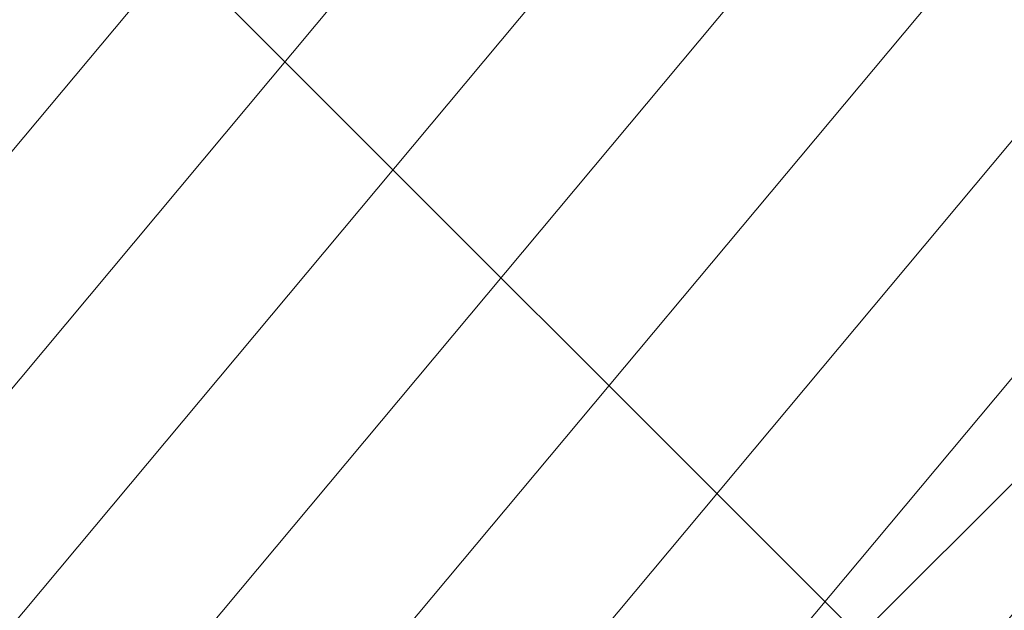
# Model space of a CAD drawing. Header units: feet. Extents: x 7493042 to 7493387, y 5986509 to 5986725.
# Tile 28 of 73: x 7493216.994 to 7493218.612, y 5986658.687 to 5986659.659. Entities that reach past the tile are written whole.
import ezdxf

# ---------------------------------------------------------------- set-up
doc = ezdxf.new("R2010")
doc.units = ezdxf.units.FT
doc.header["$MEASUREMENT"] = 0
doc.linetypes.add('ACAD_ISO03W100', pattern=[30, 12, -18])
for name, color, linetype, lineweight in [('_k_kreskowanie', 250, 'CONTINUOUS', 5), ('_k_widok', 7, 'CONTINUOUS', 18), ('_k_wymiar', 7, 'CONTINUOUS', 13), ('_k_ściany', 7, 'CONTINUOUS', 35)]:
    doc.layers.add(name, color=color, linetype=linetype, lineweight=lineweight)

# ---------------------------------------------------------------- blocks, each defined once
blk = doc.blocks.new('2123EPZ')
at = {"layer": '_k_widok', "linetype": 'ACAD_ISO03W100', "ltscale": 0.02}
blk.add_lwpolyline([(-3.064794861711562, -1.794999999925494, -0.2205930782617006), (-4.209800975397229, -1.263999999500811), (-4.25282537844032, -1.263999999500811, -0.4142135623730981), (-5.25282537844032, -0.2639999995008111), (-5.25282537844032, 0.2640000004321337, -0.414213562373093), (-4.25282537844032, 1.264000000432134), (-4.209800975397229, 1.264000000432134, -0.2205930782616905), (-3.064794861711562, 1.795000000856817), (-1.5, 1.795000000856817, -0.4142135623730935), (0, 0.2950000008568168), (0, -0.2949999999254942, -0.4142135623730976), (-1.5, -1.794999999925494)], format="xyb", close=True, dxfattribs=at)
blk = doc.blocks.new('PZ')
at = {"layer": '_k_kreskowanie'}
h = blk.add_hatch(dxfattribs=at)
h.set_pattern_fill('ANSI31', color=30, scale=2)
h.set_pattern_definition([(44.99999999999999, (0, 9.999999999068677), (-0.1767766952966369, 0.1767766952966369), [])])
h.paths.add_polyline_path([(0, 0), (-10.00000000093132, -9.313225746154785e-10), (-10, -8), (0, -8.000000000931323)])
at = {"layer": '_k_wymiar', "rotation": 358.818977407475}
blk.add_blockref('2123EPZ', (-4.142876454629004, -6.100376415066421), dxfattribs=at)
blk = doc.blocks.new('dz_89')
at = {"layer": '_k_widok', "true_color": 0x727430, "transparency": 33554483}
h = blk.add_hatch(color=67, dxfattribs=at)
h.dxf.hatch_style = 1
edge = h.paths.add_edge_path()
edge.add_line((12.70902155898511, 26.38064855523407), (7.709021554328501, 26.38064852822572))
edge.add_line((7.709021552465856, 26.38064852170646), (7.70902153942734, 37.78064853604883))
edge.add_line((7.709021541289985, 37.78064853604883), (6.369776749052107, 37.78064852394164))
edge.add_line((6.369776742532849, 37.78064853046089), (5.615883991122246, 14.49525390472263))
edge.add_line((5.615883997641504, 14.49525390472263), (18.80389758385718, 14.91181113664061))
edge.add_line((18.80389758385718, 14.91181113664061), (15.54272840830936, 18.68720442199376))
edge.add_arc((24.35910540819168, 26.30271166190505), 11.65008386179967, 180.0006461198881, 220.8201588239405, ccw=False)
edge.add_line((12.70902155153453, 26.3025802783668), (12.70902155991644, 26.38064854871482))
h.paths.add_polyline_path([(40.3690215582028, 42.12779145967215), (6.460092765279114, 40.54843281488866), (6.369776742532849, 37.78064853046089), (20.17902156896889, 37.78064855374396), (20.17902156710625, 39.05064855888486), (40.38900848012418, 39.05064853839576)])
h.paths.add_polyline_path([(40.3890215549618, 27.15064852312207), (32.28902155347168, 27.15064854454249), (32.28902156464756, 24.75064854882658), (31.12902155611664, 24.75064853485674), (31.12902154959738, 22.41511134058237), (31.24902159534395, 22.41511131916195), (31.24902155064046, 18.7951111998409), (31.12902157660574, 18.79511121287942), (31.12902157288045, 17.37511119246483), (37.4009747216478, 17.37511119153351)], flags=16)
edge = h.paths.add_edge_path()
edge.add_line((28.96902152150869, 24.75064853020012), (18.20161191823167, 24.75064854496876))
edge.add_arc((24.35902610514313, 26.30268215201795), 6.350004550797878, 194.1472389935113, 220.8203165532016)
edge.add_line((19.55357563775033, 22.15175411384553), (19.67721045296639, 22.00862444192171))
edge.add_line((19.67721045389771, 22.00862444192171), (22.76096443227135, 18.72709242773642))
edge.add_arc((26.92873122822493, 24.47511123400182), 7.100000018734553, 234.0549274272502, 269.9999999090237)
edge.add_line((26.92873121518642, 17.37511121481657), (28.9690215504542, 17.37511119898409))
edge.add_line((28.96902155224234, 17.37511119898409), (28.96902155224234, 18.79511121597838))
edge.add_line((28.96902155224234, 18.79511121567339), (28.8490215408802, 18.79511121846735))
edge.add_line((28.84902154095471, 18.79511121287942), (28.84902155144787, 22.4151113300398))
edge.add_line((28.84902155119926, 22.4151113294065), (28.96902152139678, 22.41511132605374))
edge.add_line((28.9690215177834, 22.41511132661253), (28.96902151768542, 24.75064853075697))
edge = h.paths.add_edge_path()
edge.add_arc((13.99827481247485, 10.76081904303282), 6.350176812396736, 359.9259715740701, 400.8197376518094)
edge.add_line((18.80389758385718, 14.91181113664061), (5.609941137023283, 14.49506619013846))
edge.add_line((5.60994113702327, 14.49506619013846), (5.005610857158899, -5.566441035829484))
edge.add_line((5.005610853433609, -5.566441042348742), (4.94169659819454, -30.1910327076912))
edge.add_line((4.94169660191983, -30.19103270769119), (-10.95257287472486, -30.01103900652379))
edge.add_line((-10.95257287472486, -30.01103900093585), (-7.97976715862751, -62.86399820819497))
edge.add_line((-7.979767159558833, -62.86399821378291), (26.62697393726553, -58.20511747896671))
edge.add_line((26.62697393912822, -58.20511747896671), (32.59135868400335, -54.96423566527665))
edge.add_line((32.59135868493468, -54.96423566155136), (40.39575607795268, -43.59466002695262))
edge.add_line((40.39575607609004, -43.59466002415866), (36.09191652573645, -43.96657251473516))
edge.add_line((36.09191652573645, -43.96657251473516), (27.13389821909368, -44.82471283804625))
edge.add_line((27.13389822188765, -44.82471284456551), (21.40663926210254, -45.45580032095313))
edge.add_line((21.40663925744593, -45.45580031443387), (21.76153076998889, -48.25727015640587))
edge.add_line((21.76153076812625, -48.25727016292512), (13.38419240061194, -49.23040239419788))
edge.add_line((13.3841924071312, -49.23040239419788), (13.21135381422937, -47.69499205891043))
edge.add_line((13.2113538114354, -47.69499205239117), (7.145014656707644, -48.46539149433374))
edge.add_line((7.145014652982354, -48.465391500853), (4.158830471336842, -45.61260267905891))
edge.add_line((4.158830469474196, -45.61260267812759), (3.796435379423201, -42.43696575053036))
edge.add_line((3.796435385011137, -42.43696574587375), (5.607288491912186, -40.02250703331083))
edge.add_line((5.607288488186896, -40.02250703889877), (4.50924433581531, -31.20987534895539))
edge.add_line((4.509244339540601, -31.20987534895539), (7.406442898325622, -30.84037367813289))
edge.add_line((7.406442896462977, -30.84037367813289), (7.354475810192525, -25.59051912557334))
edge.add_line((7.354475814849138, -25.59051912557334), (13.5241225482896, -24.89589675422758))
edge.add_line((13.52412253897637, -24.89589675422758), (20.14724967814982, -24.10867510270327))
edge.add_line((20.14724967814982, -24.10867509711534), (20.30905911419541, -19.73186123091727))
edge.add_line((20.30905912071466, -19.73186123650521), (20.34844632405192, 10.75261436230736))
edge = h.paths.add_edge_path(flags=16)
edge.add_line((13.01895449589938, -13.43925650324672), (8.439511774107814, -13.33923487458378))
edge.add_line((8.439511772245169, -13.33923487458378), (8.26644729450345, -8.383656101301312))
edge.add_line((8.266447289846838, -8.38365610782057), (6.891811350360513, -8.398121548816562))
edge.add_line((6.891811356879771, -8.398121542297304), (6.954738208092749, 13.77454660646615))
edge.add_line((6.954738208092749, 13.77454659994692), (18.00234881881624, 13.77454662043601))
edge.add_line((18.00234881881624, 13.77454662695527), (17.97982610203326, -3.657293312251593))
edge.add_line((17.97982610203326, -3.657293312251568), (18.8359501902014, -3.658067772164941))
edge.add_line((18.83595019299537, -3.658067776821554), (18.83470074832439, -5.039304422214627))
edge.add_line((18.83470074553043, -5.039304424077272), (17.97804198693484, -5.038197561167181))
edge.add_line((17.9780419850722, -5.038197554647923), (17.97385397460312, -8.27958876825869))
edge.add_line((17.97385397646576, -8.27958876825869), (19.77666913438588, -8.506651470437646))
edge.add_line((19.77666913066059, -8.506651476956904), (19.72751823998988, -11.4468528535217))
edge.add_line((19.72751823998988, -11.4468528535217), (18.06569280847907, -11.46519165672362))
edge.add_line((18.06569281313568, -11.46519165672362), (18.02478807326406, -13.3749892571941))
edge.add_line((18.02478807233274, -13.3749892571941), (18.31841797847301, -13.48052910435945))
edge.add_line((18.31841797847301, -13.48052909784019), (18.31391199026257, -14.5805194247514))
edge.add_line((18.31391198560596, -14.58051943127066), (20.31551771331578, -14.58310556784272))
edge.add_line((20.3155177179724, -14.58310556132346), (20.31293363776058, -16.58310389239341))
edge.add_line((20.31293363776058, -16.58310389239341), (18.31071343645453, -16.58051694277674))
edge.add_line((18.31071343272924, -16.58051694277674), (18.30203254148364, -17.48049553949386))
edge.add_line((18.30203254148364, -17.48049553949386), (14.30206610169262, -17.46411012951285))
edge.add_line((14.30206610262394, -17.46411012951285), (14.31845152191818, -13.46414370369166))
edge.add_line((14.31845152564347, -13.46414370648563), (13.0189544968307, -13.43925650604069))
edge = h.paths.add_edge_path()
edge.add_line((70.70547728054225, -22.95664114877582), (71.4472457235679, -22.85710347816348))
edge.add_line((71.44724573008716, -22.85710347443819), (69.8489759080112, 11.45785041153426))
edge.add_line((69.8489759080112, 11.45785041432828), (26.86243700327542, 9.455688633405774))
edge.add_arc((32.74163792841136, 5.475111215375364), 7.100000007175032, 145.8996048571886, 179.9259717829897)
edge.add_line((25.64164385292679, 5.484284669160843), (25.62778908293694, -5.238872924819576))
edge.add_line((25.62778907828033, -5.238872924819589), (25.60720499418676, -21.17032181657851))
edge.add_line((25.60720499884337, -21.17032181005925), (27.299590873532, -23.25855136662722))
edge.add_line((27.29959087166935, -23.25855137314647), (27.12347947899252, -23.27948386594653))
edge.add_line((27.12347947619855, -23.27948385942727), (27.71707911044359, -26.05621343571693))
edge.add_line((27.71707911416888, -26.05621344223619), (29.53703548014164, -27.82601317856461))
edge.add_line((29.53703548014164, -27.82601317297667), (29.60346308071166, -27.82848015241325))
edge.add_line((29.6034630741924, -27.82848015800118), (36.52562348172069, -27.13329647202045))
edge.add_line((36.5256234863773, -27.13329646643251), (36.26258692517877, -25.0899024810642))
edge.add_line((36.26258692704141, -25.08990248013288), (36.07831178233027, -24.66276939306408))
edge.add_line((36.07831178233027, -24.66276939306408), (35.15574125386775, -23.36763865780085))
edge.add_line((35.15574125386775, -23.36763865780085), (35.00444155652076, -22.59148895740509))
edge.add_line((35.00444155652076, -22.59148896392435), (39.10632897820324, -22.11164607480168))
edge.add_line((39.10632897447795, -22.11164606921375), (39.20411890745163, -22.94759307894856))
edge.add_line((39.20411891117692, -22.94759307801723), (38.26454920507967, -25.0741886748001))
edge.add_line((38.26454920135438, -25.07418867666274), (38.50228764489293, -26.89560536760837))
edge.add_line((38.50228764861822, -26.89560536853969), (39.51359771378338, -26.79456247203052))
edge.add_line((39.51359771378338, -26.79456247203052), (41.05788775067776, -26.64026801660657))
edge.add_line((41.05788775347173, -26.6402680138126), (43.63170448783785, -26.38311060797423))
edge.add_line((43.63170448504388, -26.38311060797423), (44.91861283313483, -26.25453190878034))
edge.add_line((44.91861282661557, -26.25453191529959), (47.49242954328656, -25.99737448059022))
edge.add_line((47.49242954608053, -25.99737447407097), (49.95831791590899, -25.73115457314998))
edge.add_line((49.95831791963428, -25.73115457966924), (52.31213912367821, -25.45632046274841))
edge.add_line((52.31213912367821, -25.45632045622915), (58.19669211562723, -24.76923523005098))
edge.add_line((58.19669211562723, -24.76923523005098), (59.37360269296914, -24.63181821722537))
edge.add_line((59.37360268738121, -24.63181822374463), (60.55051330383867, -24.49440115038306))
edge.add_line((60.55051330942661, -24.49440114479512), (60.21025393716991, -21.28603019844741))
edge.add_line((60.21025393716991, -21.28603020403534), (62.11008556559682, -21.05637871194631))
edge.add_line((62.11008556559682, -21.05637870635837), (62.42622630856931, -24.13022891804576))
edge.add_line((62.42622630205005, -24.13022891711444), (64.211544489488, -25.36733802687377))
edge.add_line((64.21154449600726, -25.36733802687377), (70.90926426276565, -24.47528995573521))
edge.add_line((70.90926425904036, -24.47528996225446), (70.70547728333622, -22.95664114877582))
h.paths.add_polyline_path([(43.90902158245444, 33.17064851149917), (43.40902154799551, 33.17064852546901)], flags=17)
h.paths.add_polyline_path([(51.80902156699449, 33.17064855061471), (52.30902153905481, 33.17064853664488), (52.25776074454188, 33.17064853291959)], flags=17)
h.paths.add_polyline_path([(51.60902157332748, 31.97064854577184), (51.10902157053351, 31.97064853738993)], flags=17)
h.paths.add_polyline_path([(50.40902157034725, 31.97064852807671), (50.90902157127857, 31.970648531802)], flags=17)
h.paths.add_polyline_path([(49.70902156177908, 31.97064853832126), (50.20902156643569, 31.9706485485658)], flags=17)
h.paths.add_polyline_path([(49.50902157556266, 33.17064853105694), (49.00902156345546, 34.88798305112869)], flags=17)
h.paths.add_polyline_path([(48.30902154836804, 31.97064854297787), (48.80902156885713, 31.97064854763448)], flags=17)
h.paths.add_polyline_path([(48.10902155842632, 31.97064852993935), (47.60902157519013, 31.97064853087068)], flags=17)
h.paths.add_polyline_path([(47.40902157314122, 31.97064854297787), (46.90902157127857, 31.9706485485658)], flags=17)
h.paths.add_polyline_path([(46.20902156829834, 33.17064854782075), (46.70902156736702, 33.17064852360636)], flags=17)
h.paths.add_polyline_path([(46.00902155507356, 31.97064852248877), (45.50902155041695, 31.97064853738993)], flags=17)
h.paths.add_polyline_path([(45.30902156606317, 31.9706485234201), (44.80902154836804, 31.97064851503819)], flags=17)
h.paths.add_polyline_path([(44.60902157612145, 31.97064851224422), (44.109021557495, 31.97064851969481)], flags=17)
h.paths.add_polyline_path([(53.10176307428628, 26.89891276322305), (52.6837246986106, 34.88798304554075), (62.67006255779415, 35.41053103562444), (63.08810090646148, 27.421460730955)], flags=16)
edge = h.paths.add_edge_path()
edge.add_line((42.96902156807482, 26.89891279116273), (42.96902155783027, 27.8306485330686))
edge.add_line((42.96902155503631, 27.83064852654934), (40.38902156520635, 27.83064852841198))
edge.add_line((40.38902156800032, 27.83064853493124), (40.38902156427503, 27.17064853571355))
edge.add_line((40.38902156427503, 27.17064853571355), (37.4009747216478, 17.37511119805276))
edge.add_line((37.4009747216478, 17.37511119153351), (37.4009747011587, 12.57511119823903))
edge.add_line((37.4009747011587, 12.57511120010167), (32.74163790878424, 12.57511120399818))
edge.add_arc((32.74163790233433, 5.475111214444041), 7.099999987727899, 90.00000000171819, 145.8996045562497)
edge.add_line((26.86243701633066, 9.455688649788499), (69.8489759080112, 11.45785041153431))
edge.add_line((69.8489759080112, 11.45785041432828), (68.35975570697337, 43.43150139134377))
edge.add_line((68.3597557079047, 43.43150139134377), (40.36902155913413, 42.12779145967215))
edge.add_line((40.3690215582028, 42.12779145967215), (40.38902154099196, 39.05064854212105))
edge.add_line((40.38902154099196, 39.05064854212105), (40.38902155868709, 36.79064854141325))
edge.add_line((40.38902155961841, 36.79064854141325), (42.98902157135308, 36.79064853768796))
edge.add_line((42.98902156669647, 36.7906485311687), (42.98902155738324, 34.88798305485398))
edge.add_line((42.98902155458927, 34.88798305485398), (52.68372470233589, 34.88798305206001))
edge.add_line((52.68372470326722, 34.88798305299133), (53.10176307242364, 26.89891277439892))
edge.add_line((53.10176307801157, 26.8989127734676), (42.96902156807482, 26.89891278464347))
at = {"layer": '_k_widok', "rotation": 2.995343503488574}
blk.add_blockref('PZ', (62.81248085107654, 35.40524195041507), dxfattribs=at)
blk = doc.blocks.new('st_arch')
at = {"layer": '_k_kreskowanie'}
h = blk.add_hatch(dxfattribs=at)
h.set_pattern_fill('ANSI37', color=251, scale=1.5)
h.set_pattern_definition([(45, (0, 0), (-0.1325825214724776, 0.1325825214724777), []), (135, (0, 0), (-0.1325825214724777, -0.1325825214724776), [])])
h.paths.add_polyline_path([(-3.651893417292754, -0.1649241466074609, 0.1831310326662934), (-4.930936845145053, 1.732734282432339), (-7.999900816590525, 1.451194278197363), (-7.281507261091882, -6.544039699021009, 0.1004428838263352), (-5.454968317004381, -6.373939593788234, 0.2309915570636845), (-3.621269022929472, -4.319969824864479, 0.1038149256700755)])

msp = doc.modelspace()

# ---------------------------------------------------------------- block references
at = {"layer": '_k_ściany', "color": 4, "xscale": 11.74033149, "yscale": 11.74033149, "zscale": 11.74033149, "rotation": 270}
msp.add_blockref('st_arch', (7493229.551674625, 5986601.524765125), dxfattribs=at)

# ---------------------------------------------------------------- next in the draw order: block references
at = {"layer": '_k_ściany', "rotation": 2.126854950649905}
msp.add_blockref('dz_89', (7493161.928738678, 5986627.126837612), dxfattribs=at)

doc.saveas('drawing.dxf')
